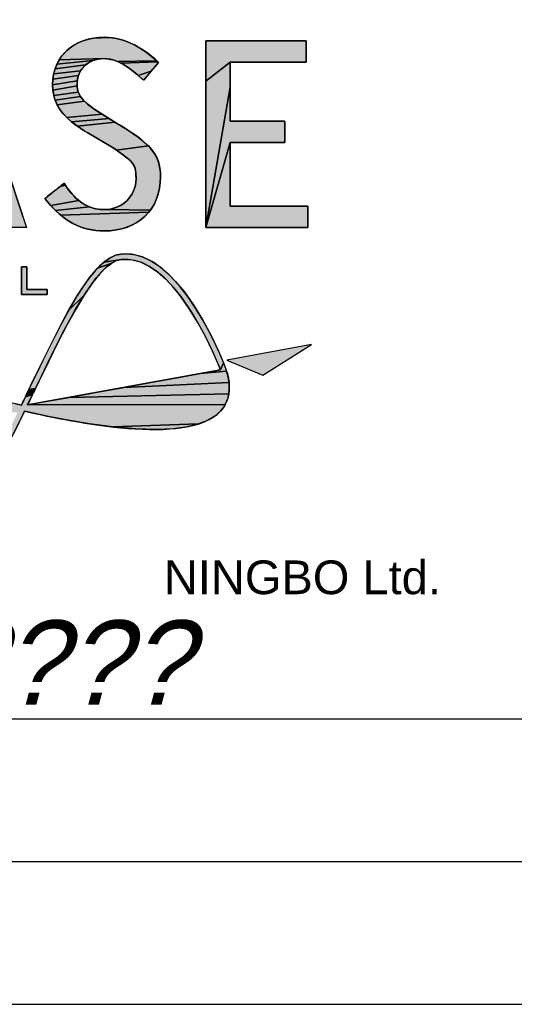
# Model space of a CAD drawing. Header units: millimetres. Extents: x 0 to 420, y 0 to 297.
# Tile 42 of 58: x 323 to 341, y 0 to 34. Entities that reach past the tile are written whole.
import ezdxf

# ---------------------------------------------------------------- set-up
doc = ezdxf.new("R2010")
doc.units = ezdxf.units.MM
doc.header["$LTSCALE"] = 23.1
doc.layers.get('0').update_dxf_attribs({"linetype": 'CONTINUOUS'})
doc.styles.get("Standard").update_dxf_attribs({"font": 'arial.ttf'})
doc.styles.add('TEXTSTYLE_7', font='txt')

# ---------------------------------------------------------------- blocks, each defined once
blk = doc.blocks.new('LOGO_PHASE_NINGBO_BL1', base_point=(320.75, 22.5))
at = {"linetype": 'CONTINUOUS'}
for points in [[(321.179, 34.223), (321.261, 34.471), (321.27, 34.5), (323.42, 27.977), (323.669, 27.22), (322.841, 27.22), (322.745, 27.22), (322.251, 28.846), (322.177, 29.089), (321.956, 29.837), (321.806, 30.308), (321.553, 31.103), (321.321, 31.829), (321.271, 31.988), (318.88, 27.22), (320.94, 33.494)], [(326.761, 33.852), (326.941, 33.813), (327.122, 33.757), (327.305, 33.685), (327.49, 33.596), (327.667, 33.495), (327.833, 33.385), (327.987, 33.272), (328.127, 33.157), (328.231, 33.064), (326.852, 33.037), (326.731, 33.081), (326.613, 33.112), (326.497, 33.13), (326.38, 33.136), (324.815, 33.09), (324.912, 33.231), (325.024, 33.361), (325.151, 33.478), (325.293, 33.582), (325.45, 33.672), (325.622, 33.748), (325.807, 33.808), (326.006, 33.851), (326.583, 33.875)], [(330.813, 33.012), (329.954, 32.347), (329.954, 33.76), (332.71, 33.76), (333.47, 33.76), (333.47, 33.174), (333.47, 33.012), (331.465, 33.012)], [(326.068, 33.091), (325.99, 33.065), (324.735, 32.937), (324.815, 33.09), (326.38, 33.136), (326.271, 33.131), (326.167, 33.116)], [(325.617, 32.787), (325.566, 32.712), (324.625, 32.598), (324.671, 32.773), (325.744, 32.92), (325.677, 32.856)], [(325.819, 32.976), (325.744, 32.92), (324.671, 32.773), (324.735, 32.937), (325.99, 33.065), (325.902, 33.024)], [(328.26, 33.038), (328.275, 33.024), (326.977, 32.98), (326.852, 33.037), (328.231, 33.064), (328.235, 33.061), (328.246, 33.051)], [(328.299, 33.002), (328.267, 32.965), (328.186, 32.868), (328.077, 32.738), (328.038, 32.691), (327.59, 32.543), (327.407, 32.695), (327.25, 32.812), (327.109, 32.905), (326.977, 32.98), (328.275, 33.024), (328.288, 33.012), (328.297, 33.004)], [(330.813, 32.566), (330.813, 32.134), (329.954, 27.22), (329.954, 32.347), (330.813, 33.012), (330.813, 32.887)], [(325.465, 32.455), (325.45, 32.36), (324.587, 32.218), (324.596, 32.413), (325.49, 32.545)], [(325.523, 32.631), (325.49, 32.545), (324.596, 32.413), (324.625, 32.598), (325.566, 32.712)], [(327.96, 32.599), (327.889, 32.515), (327.831, 32.445), (327.791, 32.398), (327.777, 32.381), (327.775, 32.382), (327.769, 32.387), (327.761, 32.395), (327.751, 32.403), (327.74, 32.413), (327.724, 32.427), (327.711, 32.439), (327.703, 32.445), (327.703, 32.445), (327.59, 32.543), (328.038, 32.691)], [(325.445, 32.262), (325.446, 32.181), (324.597, 32.027), (324.587, 32.218), (325.45, 32.36)], [(325.462, 32.04), (325.484, 31.965), (324.628, 31.849), (324.597, 32.027), (325.446, 32.181), (325.45, 32.119)], [(330.813, 30.2), (329.954, 27.22), (330.813, 32.134), (330.813, 31.674), (330.813, 31.27), (330.813, 31.005), (330.813, 30.947), (330.985, 30.947), (331.302, 30.947), (331.696, 30.947), (331.833, 30.947), (332.101, 30.947), (332.343, 30.947), (332.541, 30.947), (332.674, 30.947), (332.723, 30.947), (332.723, 30.926), (332.723, 30.87), (332.723, 30.786), (332.723, 30.684), (332.723, 30.574), (332.723, 30.41), (332.723, 30.278), (332.723, 30.205), (332.723, 30.2), (332.617, 30.2), (332.343, 30.2), (331.969, 30.2), (331.56, 30.2), (331.184, 30.2), (330.908, 30.2)], [(325.517, 31.89), (325.563, 31.812), (324.679, 31.68), (324.628, 31.849), (325.484, 31.965)], [(325.626, 31.729), (325.709, 31.64), (324.749, 31.52), (324.679, 31.68), (325.563, 31.812), (325.592, 31.771)], [(325.815, 31.543), (325.949, 31.437), (326.116, 31.32), (326.323, 31.189), (325.088, 31.068), (324.952, 31.216), (324.839, 31.366), (324.749, 31.52), (325.709, 31.64)], [(326.502, 31.08), (326.577, 31.035), (325.254, 30.92), (325.088, 31.068), (326.323, 31.189), (326.338, 31.18), (326.376, 31.157), (326.433, 31.122)], [(326.72, 30.947), (326.777, 30.913), (325.453, 30.77), (325.254, 30.92), (326.577, 31.035), (326.652, 30.989)], [(326.83, 30.88), (327.154, 30.679), (327.433, 30.493), (327.584, 30.384), (327.787, 30.223), (327.943, 30.078), (326.817, 29.934), (326.543, 30.106), (326.393, 30.196), (326.333, 30.232), (326.19, 30.317), (326.019, 30.418), (325.876, 30.504), (325.816, 30.539), (325.698, 30.61), (325.453, 30.77), (326.777, 30.913), (326.816, 30.889)], [(328.066, 29.941), (328.162, 29.806), (328.238, 29.669), (328.296, 29.526), (328.336, 29.372), (328.36, 29.202), (328.369, 29.009), (328.358, 28.777), (328.327, 28.559), (328.276, 28.356), (328.207, 28.166), (328.119, 27.99), (328.015, 27.829), (326.512, 27.85), (326.632, 27.868), (326.748, 27.898), (326.859, 27.94), (326.965, 27.992), (327.063, 28.055), (327.14, 28.115), (327.224, 28.195), (327.298, 28.282), (327.361, 28.377), (327.414, 28.477), (327.456, 28.582), (327.486, 28.692), (327.504, 28.805), (327.51, 28.921), (327.509, 29.05), (327.502, 29.162), (327.486, 29.251), (327.46, 29.332), (327.42, 29.411), (327.363, 29.491), (327.284, 29.577), (327.176, 29.675), (327.026, 29.79), (326.817, 29.934), (327.943, 30.078)], [(333.532, 27.381), (333.532, 27.22), (330.727, 27.22), (329.954, 27.22), (330.813, 30.2), (330.813, 30.137), (330.813, 29.968), (330.813, 29.718), (330.813, 29.414), (330.813, 29.084), (330.813, 28.753), (330.813, 28.45), (330.813, 28.2), (330.813, 28.03), (330.813, 27.967), (332.978, 27.967), (333.532, 27.967)], [(325.048, 28.681), (325.077, 28.636), (325.176, 28.498), (325.281, 28.373), (325.392, 28.262), (325.507, 28.163), (324.522, 27.989), (324.376, 28.165), (324.372, 28.169), (324.363, 28.181), (324.351, 28.197), (324.338, 28.214), (324.326, 28.228), (324.319, 28.238), (324.317, 28.24), (324.358, 28.273), (324.463, 28.355), (324.604, 28.466), (324.654, 28.506), (324.754, 28.584), (324.846, 28.656), (325.032, 28.706), (325.042, 28.69), (325.048, 28.681)], [(325.02, 28.726), (325.032, 28.706), (324.846, 28.656), (324.921, 28.716), (325.004, 28.752), (325.011, 28.739)], [(324.997, 28.762), (325.004, 28.752), (324.921, 28.716), (324.973, 28.756), (324.991, 28.771), (324.993, 28.769)], [(325.749, 28.006), (325.874, 27.948), (324.691, 27.811), (324.522, 27.989), (325.507, 28.163), (325.627, 28.078)], [(326.389, 27.844), (326.512, 27.85), (328.015, 27.829), (327.956, 27.754), (324.862, 27.656), (324.691, 27.811), (325.874, 27.948), (326.001, 27.902), (326.129, 27.87), (326.259, 27.851)], [(327.894, 27.682), (327.756, 27.55), (327.603, 27.434), (327.435, 27.333), (327.25, 27.249), (327.05, 27.182), (326.835, 27.134), (326.604, 27.105), (326.389, 27.097), (326.175, 27.105), (325.969, 27.132), (325.771, 27.175), (325.579, 27.235), (325.393, 27.313), (325.213, 27.408), (325.036, 27.522), (324.862, 27.656), (327.956, 27.754)], [(327.234, 26.296), (327.495, 26.259), (327.759, 26.178), (328.029, 26.05), (328.309, 25.87), (328.598, 25.632), (328.897, 25.331), (329.206, 24.959), (329.522, 24.513), (329.841, 23.993), (330.154, 23.409), (330.404, 22.88), (330.578, 22.472), (330.469, 22.226), (330.361, 22.489), (330.188, 22.884), (329.952, 23.371), (329.687, 23.863), (329.378, 24.373), (329.073, 24.808), (328.778, 25.171), (328.494, 25.464), (328.222, 25.694), (327.961, 25.867), (327.71, 25.99), (327.468, 26.068), (327.23, 26.103), (326.995, 26.098), (326.389, 26.008), (326.599, 26.157), (326.792, 26.247), (326.974, 26.289)], [(326.466, 25.825), (326.243, 25.601), (325.986, 25.282), (325.689, 24.845), (325.148, 24.309), (325.463, 24.846), (325.596, 25.054), (325.895, 25.478), (326.157, 25.788), (326.661, 25.972)], [(326.835, 26.06), (326.661, 25.972), (326.157, 25.788), (326.389, 26.008), (326.995, 26.098)], [(323.493, 25.845), (323.684, 25.845), (323.684, 25.043), (324.393, 25.043), (324.393, 24.876), (323.493, 24.876)], [(325.385, 24.338), (325.076, 23.773), (324.76, 23.161), (324.44, 22.514), (324.116, 21.844), (323.989, 21.582), (323.757, 21.542), (323.788, 21.606), (323.809, 21.649), (323.816, 21.665), (324.161, 22.38), (324.498, 23.066), (324.826, 23.712), (325.148, 24.309), (325.689, 24.845)], [(330.672, 22.232), (330.687, 22.19), (329.766, 22.099), (330.279, 22.192), (330.469, 22.226), (330.578, 22.472)], [(330.712, 22.099), (330.747, 21.94), (330.769, 21.791), (327.089, 21.614), (328.09, 21.795), (329.009, 21.962), (329.766, 22.099), (330.687, 22.19)], [(330.778, 21.651), (330.776, 21.519), (330.762, 21.395), (325.17, 21.267), (326.089, 21.433), (327.089, 21.614), (330.769, 21.791)], [(323.946, 21.492), (323.917, 21.432), (323.884, 21.362), (323.631, 21.28), (323.675, 21.373), (323.718, 21.462), (323.969, 21.539)], [(330.739, 21.278), (330.705, 21.168), (330.661, 21.063), (330.635, 21.013), (323.71, 21.002), (323.899, 21.037), (324.413, 21.13), (325.17, 21.267), (330.762, 21.395)], [(323.984, 21.57), (323.969, 21.539), (323.718, 21.462), (323.757, 21.542), (323.989, 21.582)], [(323.847, 21.287), (323.81, 21.21), (323.774, 21.135), (323.74, 21.064), (323.71, 21.002), (330.635, 21.013), (330.607, 20.964), (330.542, 20.87), (330.467, 20.781), (330.272, 20.61), (330.019, 20.461), (329.7, 20.335), (326.694, 20.231), (325.891, 20.338), (325.13, 20.466), (324.446, 20.599), (323.87, 20.72), (323.702, 20.756), (323.7, 20.756), (323.696, 20.757), (323.689, 20.759), (323.68, 20.761), (323.669, 20.763), (323.657, 20.766), (323.644, 20.769), (323.63, 20.772), (323.615, 20.775), (323.601, 20.778), (323.215, 19.993), (322.822, 19.228), (322.108, 18.328), (322.71, 19.426), (323.372, 20.746), (316.05, 20.773), (316.086, 20.828), (316.127, 20.881), (323.294, 21.038), (323.494, 20.997), (323.516, 21.043), (323.548, 21.109), (323.587, 21.19), (323.631, 21.28), (323.884, 21.362)], [(329.302, 20.235), (328.812, 20.168), (328.218, 20.141), (327.507, 20.16), (326.694, 20.231), (329.7, 20.335)]]:
    blk.add_hatch(color=7, dxfattribs=at).paths.add_polyline_path(points)
at = {"color": 7, "linetype": 'CONTINUOUS'}
for p, q in [((326.83, 30.88), (326.323, 31.189)), ((330.813, 27.967), (330.813, 30.2)), ((323.493, 25.845), (323.684, 25.845)), ((323.493, 24.876), (323.493, 25.845)), ((323.493, 25.845), (323.493, 24.876)), ((323.684, 25.845), (323.493, 25.845)), ((323.684, 25.845), (323.684, 25.043)), ((323.684, 25.043), (323.684, 25.845)), ((324.393, 24.876), (323.493, 24.876)), ((323.493, 24.876), (324.393, 24.876)), ((323.684, 25.043), (324.393, 25.043)), ((324.393, 25.043), (323.684, 25.043)), ((324.393, 25.043), (324.393, 24.876)), ((324.393, 24.876), (324.393, 25.043)), ((333.666, 23.121), (330.697, 22.567)), ((333.666, 23.121), (330.697, 22.567)), ((331.953, 22.039), (333.666, 23.121)), ((331.953, 22.039), (333.666, 23.121)), ((330.697, 22.567), (331.953, 22.039)), ((330.697, 22.567), (331.953, 22.039)), ((330.469, 22.226), (323.71, 21.002)), ((330.469, 22.226), (323.71, 21.002)), ((330.687, 22.193), (330.686, 22.196)), ((330.687, 22.19), (330.687, 22.193)), ((323.816, 21.665), (323.494, 20.997)), ((323.71, 21.002), (323.989, 21.582)), ((323.71, 21.002), (323.989, 21.582)), ((323.601, 20.778), (323.702, 20.756))]:
    blk.add_line(p, q, dxfattribs=at)
for points in [[(321.179, 34.223), (321.261, 34.471), (321.27, 34.5), (323.42, 27.977), (323.669, 27.22), (322.841, 27.22), (322.745, 27.22), (322.251, 28.846), (322.177, 29.089), (321.956, 29.837), (321.806, 30.308), (321.553, 31.103), (321.321, 31.829), (321.271, 31.988), (318.88, 27.22), (320.94, 33.494), (321.179, 34.223)], [(326.761, 33.852), (326.941, 33.813), (327.122, 33.757), (327.305, 33.685), (327.49, 33.596), (327.667, 33.495), (327.833, 33.385), (327.987, 33.272), (328.127, 33.157), (328.231, 33.064), (326.852, 33.037), (326.731, 33.081), (326.613, 33.112), (326.497, 33.13), (326.38, 33.136), (324.815, 33.09), (324.912, 33.231), (325.024, 33.361), (325.151, 33.478), (325.293, 33.582), (325.45, 33.672), (325.622, 33.748), (325.807, 33.808), (326.006, 33.851), (326.583, 33.875), (326.761, 33.852)], [(330.813, 33.012), (329.954, 32.347), (329.954, 33.76), (332.71, 33.76), (333.47, 33.76), (333.47, 33.174), (333.47, 33.012), (331.465, 33.012), (330.813, 33.012)], [(326.068, 33.091), (325.99, 33.065), (324.735, 32.937), (324.815, 33.09), (326.38, 33.136), (326.271, 33.131), (326.167, 33.116), (326.068, 33.091)], [(325.617, 32.787), (325.566, 32.712), (324.625, 32.598), (324.671, 32.773), (325.744, 32.92), (325.677, 32.856), (325.617, 32.787)], [(325.819, 32.976), (325.744, 32.92), (324.671, 32.773), (324.735, 32.937), (325.99, 33.065), (325.902, 33.024), (325.819, 32.976)], [(328.26, 33.038), (328.275, 33.024), (326.977, 32.98), (326.852, 33.037), (328.231, 33.064), (328.235, 33.061), (328.246, 33.051), (328.26, 33.038)], [(328.299, 33.002), (328.267, 32.965), (328.186, 32.868), (328.077, 32.738), (328.038, 32.691), (327.59, 32.543), (327.407, 32.695), (327.25, 32.812), (327.109, 32.905), (326.977, 32.98), (328.275, 33.024), (328.288, 33.012), (328.297, 33.004), (328.299, 33.002)], [(330.813, 32.566), (330.813, 32.134), (329.954, 27.22), (329.954, 32.347), (330.813, 33.012), (330.813, 32.887), (330.813, 32.566)], [(325.465, 32.455), (325.45, 32.36), (324.587, 32.218), (324.596, 32.413), (325.49, 32.545), (325.465, 32.455)], [(325.523, 32.631), (325.49, 32.545), (324.596, 32.413), (324.625, 32.598), (325.566, 32.712), (325.523, 32.631)], [(327.96, 32.599), (327.889, 32.515), (327.831, 32.445), (327.791, 32.398), (327.777, 32.381), (327.775, 32.382), (327.769, 32.387), (327.761, 32.395), (327.751, 32.403), (327.74, 32.413), (327.724, 32.427), (327.711, 32.439), (327.703, 32.445), (327.703, 32.445), (327.59, 32.543), (328.038, 32.691), (327.96, 32.599)], [(325.445, 32.262), (325.446, 32.181), (324.597, 32.027), (324.587, 32.218), (325.45, 32.36), (325.445, 32.262)], [(325.462, 32.04), (325.484, 31.965), (324.628, 31.849), (324.597, 32.027), (325.446, 32.181), (325.45, 32.119), (325.462, 32.04)], [(330.813, 30.2), (329.954, 27.22), (330.813, 32.134), (330.813, 31.674), (330.813, 31.27), (330.813, 31.005), (330.813, 30.947), (330.985, 30.947), (331.302, 30.947), (331.696, 30.947), (331.833, 30.947), (332.101, 30.947), (332.343, 30.947), (332.541, 30.947), (332.674, 30.947), (332.723, 30.947), (332.723, 30.926), (332.723, 30.87), (332.723, 30.786), (332.723, 30.684), (332.723, 30.574), (332.723, 30.41), (332.723, 30.278), (332.723, 30.205), (332.723, 30.2), (332.617, 30.2), (332.343, 30.2), (331.969, 30.2), (331.56, 30.2), (331.184, 30.2), (330.908, 30.2), (330.813, 30.2)], [(325.517, 31.89), (325.563, 31.812), (324.679, 31.68), (324.628, 31.849), (325.484, 31.965), (325.517, 31.89)], [(325.626, 31.729), (325.709, 31.64), (324.749, 31.52), (324.679, 31.68), (325.563, 31.812), (325.592, 31.771), (325.626, 31.729)], [(325.815, 31.543), (325.949, 31.437), (326.116, 31.32), (326.323, 31.189), (325.088, 31.068), (324.952, 31.216), (324.839, 31.366), (324.749, 31.52), (325.709, 31.64), (325.815, 31.543)], [(326.502, 31.08), (326.577, 31.035), (325.254, 30.92), (325.088, 31.068), (326.323, 31.189), (326.338, 31.18), (326.376, 31.157), (326.433, 31.122), (326.502, 31.08)], [(326.72, 30.947), (326.777, 30.913), (325.453, 30.77), (325.254, 30.92), (326.577, 31.035), (326.652, 30.989), (326.72, 30.947)], [(326.83, 30.88), (327.154, 30.679), (327.433, 30.493), (327.584, 30.384), (327.787, 30.223), (327.943, 30.078), (326.817, 29.934), (326.543, 30.106), (326.393, 30.196), (326.333, 30.232), (326.19, 30.317), (326.019, 30.418), (325.876, 30.504), (325.816, 30.539), (325.698, 30.61), (325.453, 30.77), (326.777, 30.913), (326.816, 30.889), (326.83, 30.88)], [(328.066, 29.941), (328.162, 29.806), (328.238, 29.669), (328.296, 29.526), (328.336, 29.372), (328.36, 29.202), (328.369, 29.009), (328.358, 28.777), (328.327, 28.559), (328.276, 28.356), (328.207, 28.166), (328.119, 27.99), (328.015, 27.829), (326.512, 27.85), (326.632, 27.868), (326.748, 27.898), (326.859, 27.94), (326.965, 27.992), (327.063, 28.055), (327.14, 28.115), (327.224, 28.195), (327.298, 28.282), (327.361, 28.377), (327.414, 28.477), (327.456, 28.582), (327.486, 28.692), (327.504, 28.805), (327.51, 28.921), (327.509, 29.05), (327.502, 29.162), (327.486, 29.251), (327.46, 29.332), (327.42, 29.411), (327.363, 29.491), (327.284, 29.577), (327.176, 29.675), (327.026, 29.79), (326.817, 29.934), (327.943, 30.078), (328.066, 29.941)], [(333.532, 27.381), (333.532, 27.22), (330.727, 27.22), (329.954, 27.22), (330.813, 30.2), (330.813, 30.137), (330.813, 29.968), (330.813, 29.718), (330.813, 29.414), (330.813, 29.084), (330.813, 28.753), (330.813, 28.45), (330.813, 28.2), (330.813, 28.03), (330.813, 27.967), (332.978, 27.967), (333.532, 27.967), (333.532, 27.381)], [(325.048, 28.681), (325.077, 28.636), (325.176, 28.498), (325.281, 28.373), (325.392, 28.262), (325.507, 28.163), (324.522, 27.989), (324.376, 28.165), (324.372, 28.169), (324.363, 28.181), (324.351, 28.197), (324.338, 28.214), (324.326, 28.228), (324.319, 28.238), (324.317, 28.24), (324.358, 28.273), (324.463, 28.355), (324.604, 28.466), (324.654, 28.506), (324.754, 28.584), (324.846, 28.656), (325.032, 28.706), (325.042, 28.69), (325.048, 28.681), (325.048, 28.681)], [(325.02, 28.726), (325.032, 28.706), (324.846, 28.656), (324.921, 28.716), (325.004, 28.752), (325.011, 28.739), (325.02, 28.726)], [(324.997, 28.762), (325.004, 28.752), (324.921, 28.716), (324.973, 28.756), (324.991, 28.771), (324.993, 28.769), (324.997, 28.762)], [(325.749, 28.006), (325.874, 27.948), (324.691, 27.811), (324.522, 27.989), (325.507, 28.163), (325.627, 28.078), (325.749, 28.006)], [(326.389, 27.844), (326.512, 27.85), (328.015, 27.829), (327.956, 27.754), (324.862, 27.656), (324.691, 27.811), (325.874, 27.948), (326.001, 27.902), (326.129, 27.87), (326.259, 27.851), (326.389, 27.844)], [(327.894, 27.682), (327.756, 27.55), (327.603, 27.434), (327.435, 27.333), (327.25, 27.249), (327.05, 27.182), (326.835, 27.134), (326.604, 27.105), (326.389, 27.097), (326.175, 27.105), (325.969, 27.132), (325.771, 27.175), (325.579, 27.235), (325.393, 27.313), (325.213, 27.408), (325.036, 27.522), (324.862, 27.656), (327.956, 27.754), (327.894, 27.682)], [(327.234, 26.296), (327.495, 26.259), (327.759, 26.178), (328.029, 26.05), (328.309, 25.87), (328.598, 25.632), (328.897, 25.331), (329.206, 24.959), (329.522, 24.513), (329.841, 23.993), (330.154, 23.409), (330.404, 22.88), (330.578, 22.472), (330.469, 22.226), (330.361, 22.489), (330.188, 22.884), (329.952, 23.371), (329.687, 23.863), (329.378, 24.373), (329.073, 24.808), (328.778, 25.171), (328.494, 25.464), (328.222, 25.694), (327.961, 25.867), (327.71, 25.99), (327.468, 26.068), (327.23, 26.103), (326.995, 26.098), (326.389, 26.008), (326.599, 26.157), (326.792, 26.247), (326.974, 26.289), (327.234, 26.296)], [(326.466, 25.825), (326.243, 25.601), (325.986, 25.282), (325.689, 24.845), (325.148, 24.309), (325.463, 24.846), (325.596, 25.054), (325.895, 25.478), (326.157, 25.788), (326.661, 25.972), (326.466, 25.825)], [(326.835, 26.06), (326.661, 25.972), (326.157, 25.788), (326.389, 26.008), (326.995, 26.098), (326.835, 26.06)], [(323.493, 25.845), (323.684, 25.845), (323.684, 25.043), (324.393, 25.043), (324.393, 24.876), (323.493, 24.876), (323.493, 25.845)], [(325.385, 24.338), (325.076, 23.773), (324.76, 23.161), (324.44, 22.514), (324.116, 21.844), (323.989, 21.582), (323.757, 21.542), (323.788, 21.606), (323.809, 21.649), (323.816, 21.665), (324.161, 22.38), (324.498, 23.066), (324.826, 23.712), (325.148, 24.309), (325.689, 24.845), (325.385, 24.338)], [(330.672, 22.232), (330.687, 22.19), (329.766, 22.099), (330.279, 22.192), (330.469, 22.226), (330.578, 22.472), (330.672, 22.232)], [(330.712, 22.099), (330.747, 21.94), (330.769, 21.791), (327.089, 21.614), (328.09, 21.795), (329.009, 21.962), (329.766, 22.099), (330.687, 22.19), (330.712, 22.099)], [(330.778, 21.651), (330.776, 21.519), (330.762, 21.395), (325.17, 21.267), (326.089, 21.433), (327.089, 21.614), (330.769, 21.791), (330.778, 21.651)], [(323.946, 21.492), (323.917, 21.432), (323.884, 21.362), (323.631, 21.28), (323.675, 21.373), (323.718, 21.462), (323.969, 21.539), (323.946, 21.492)], [(330.739, 21.278), (330.705, 21.168), (330.661, 21.063), (330.635, 21.013), (323.71, 21.002), (323.899, 21.037), (324.413, 21.13), (325.17, 21.267), (330.762, 21.395), (330.739, 21.278)], [(323.984, 21.57), (323.969, 21.539), (323.718, 21.462), (323.757, 21.542), (323.989, 21.582), (323.984, 21.57)], [(323.847, 21.287), (323.81, 21.21), (323.774, 21.135), (323.74, 21.064), (323.71, 21.002), (330.635, 21.013), (330.607, 20.964), (330.542, 20.87), (330.467, 20.781), (330.272, 20.61), (330.019, 20.461), (329.7, 20.335), (326.694, 20.231), (325.891, 20.338), (325.13, 20.466), (324.446, 20.599), (323.87, 20.72), (323.702, 20.756), (323.7, 20.756), (323.696, 20.757), (323.689, 20.759), (323.68, 20.761), (323.669, 20.763), (323.657, 20.766), (323.644, 20.769), (323.63, 20.772), (323.615, 20.775), (323.601, 20.778), (323.215, 19.993)], [(323.294, 21.038), (323.494, 20.997), (323.516, 21.043), (323.548, 21.109), (323.587, 21.19), (323.631, 21.28), (323.884, 21.362), (323.847, 21.287)], [(329.302, 20.235), (328.812, 20.168), (328.218, 20.141), (327.507, 20.16), (326.694, 20.231), (329.7, 20.335), (329.302, 20.235)]]:
    blk.add_lwpolyline(points, dxfattribs=at)
for points, knots in [([(321.27, 34.5), (321.27, 34.5), (321.179, 34.223), (321.179, 34.223), (321.179, 34.223), (318.88, 27.22), (318.88, 27.22), (318.88, 27.22), (319.804, 27.22), (319.804, 27.22), (319.804, 27.22), (320.334, 28.963), (320.373, 29.089), (320.373, 29.089), (322.177, 29.089), (322.177, 29.089), (322.215, 28.963), (322.745, 27.22), (322.745, 27.22), (322.745, 27.22), (323.669, 27.22), (323.669, 27.22), (323.669, 27.22), (321.27, 34.5), (321.27, 34.5)], [0, 0, 0, 0, 1, 1, 1, 2, 2, 2, 3, 3, 3, 4, 4, 4, 5, 5, 5, 6, 6, 6, 7, 7, 7, 8, 8, 8, 8]), ([(326.83, 30.88), (326.83, 30.88), (326.323, 31.189), (326.323, 31.189), (325.445, 31.719), (325.445, 31.995), (325.445, 32.262), (325.445, 32.768), (325.838, 33.136), (326.38, 33.136), (326.877, 33.136), (327.289, 32.809), (327.703, 32.445), (327.703, 32.445), (327.777, 32.381), (327.777, 32.381), (327.777, 32.381), (328.299, 33.002), (328.299, 33.002), (328.299, 33.002), (328.231, 33.064), (328.231, 33.064), (327.825, 33.438), (327.178, 33.883), (326.407, 33.883), (325.318, 33.883), (324.587, 33.214), (324.587, 32.218), (324.587, 31.377), (325.177, 30.914), (325.816, 30.539), (325.816, 30.539), (326.393, 30.196), (326.393, 30.196), (327.51, 29.533), (327.51, 29.378), (327.51, 28.921), (327.51, 28.317), (327.018, 27.844), (326.389, 27.844), (325.872, 27.844), (325.383, 28.149), (325.048, 28.681), (325.048, 28.681), (324.991, 28.771), (324.991, 28.771), (324.991, 28.771), (324.317, 28.24), (324.317, 28.24), (324.317, 28.24), (324.376, 28.165), (324.376, 28.165), (324.94, 27.446), (325.598, 27.097), (326.389, 27.097), (327.592, 27.097), (328.369, 27.847), (328.369, 29.009), (328.369, 29.808), (327.985, 30.177), (326.83, 30.88)], [0, 0, 0, 0, 1, 1, 1, 2, 2, 2, 3, 3, 3, 4, 4, 4, 5, 5, 5, 6, 6, 6, 7, 7, 7, 8, 8, 8, 9, 9, 9, 10, 10, 10, 11, 11, 11, 12, 12, 12, 13, 13, 13, 14, 14, 14, 15, 15, 15, 16, 16, 16, 17, 17, 17, 18, 18, 18, 19, 19, 19, 20, 20, 20, 20]), ([(330.813, 27.967), (330.813, 27.967), (330.813, 30.2), (330.813, 30.2), (330.986, 30.2), (332.723, 30.2), (332.723, 30.2), (332.723, 30.2), (332.723, 30.947), (332.723, 30.947), (332.723, 30.947), (330.986, 30.947), (330.813, 30.947), (330.813, 30.947), (330.813, 33.012), (330.813, 33.012), (330.991, 33.012), (333.47, 33.012), (333.47, 33.012), (333.47, 33.012), (333.47, 33.76), (333.47, 33.76), (333.47, 33.76), (329.954, 33.76), (329.954, 33.76), (329.954, 33.76), (329.954, 27.22), (329.954, 27.22), (329.954, 27.22), (333.532, 27.22), (333.532, 27.22), (333.532, 27.22), (333.532, 27.967), (333.532, 27.967), (333.532, 27.967), (330.991, 27.967), (330.813, 27.967)], [0, 0, 0, 0, 1, 1, 1, 2, 2, 2, 3, 3, 3, 4, 4, 4, 5, 5, 5, 6, 6, 6, 7, 7, 7, 8, 8, 8, 9, 9, 9, 10, 10, 10, 11, 11, 11, 12, 12, 12, 12]), ([(330.813, 33.012), (330.991, 33.012), (333.47, 33.012), (333.47, 33.012), (333.47, 33.012), (333.47, 33.76), (333.47, 33.76), (333.47, 33.76), (329.954, 33.76), (329.954, 33.76), (329.954, 33.76), (329.954, 27.22), (329.954, 27.22), (329.954, 27.22), (333.532, 27.22), (333.532, 27.22), (333.532, 27.22), (333.532, 27.967), (333.532, 27.967), (333.532, 27.967), (330.991, 27.967), (330.813, 27.967)], [5, 5, 5, 5, 6, 6, 6, 7, 7, 7, 8, 8, 8, 9, 9, 9, 10, 10, 10, 11, 11, 11, 12, 12, 12, 12]), ([(326.38, 33.136), (326.877, 33.136), (327.289, 32.809), (327.703, 32.445), (327.703, 32.445), (327.721, 32.429), (327.74, 32.413)], [3, 3, 3, 3, 4, 4, 4, 4.5, 4.5, 4.5, 4.5]), ([(328.038, 32.691), (328.168, 32.847), (328.299, 33.002), (328.299, 33.002), (328.299, 33.002), (328.231, 33.064), (328.231, 33.064)], [5.5, 5.5, 5.5, 5.5, 6, 6, 6, 7, 7, 7, 7]), ([(331.833, 30.947), (331.377, 30.947), (330.899, 30.947), (330.813, 30.947), (330.813, 30.947), (330.813, 33.012), (330.813, 33.012)], [3.5, 3.5, 3.5, 3.5, 4, 4, 4, 5, 5, 5, 5]), ([(327.74, 32.413), (327.758, 32.397), (327.777, 32.381), (327.777, 32.381), (327.777, 32.381), (327.907, 32.536), (328.038, 32.691)], [4.5, 4.5, 4.5, 4.5, 5, 5, 5, 5.5, 5.5, 5.5, 5.5]), ([(324.587, 32.218), (324.587, 31.377), (325.177, 30.914), (325.816, 30.539), (325.816, 30.539), (326.393, 30.196), (326.393, 30.196)], [9, 9, 9, 9, 10, 10, 10, 11, 11, 11, 11]), ([(332.723, 30.574), (332.723, 30.76), (332.723, 30.947), (332.723, 30.947), (332.723, 30.947), (332.289, 30.947), (331.833, 30.947)], [2.5, 2.5, 2.5, 2.5, 3, 3, 3, 3.5, 3.5, 3.5, 3.5]), ([(330.813, 30.2), (330.986, 30.2), (332.723, 30.2), (332.723, 30.2), (332.723, 30.2), (332.723, 30.387), (332.723, 30.574)], [1, 1, 1, 1, 2, 2, 2, 2.5, 2.5, 2.5, 2.5]), ([(325.02, 28.726), (325.006, 28.749), (324.991, 28.771), (324.991, 28.771), (324.991, 28.771), (324.823, 28.638), (324.654, 28.506)], [14.5, 14.5, 14.5, 14.5, 15, 15, 15, 15.5, 15.5, 15.5, 15.5]), ([(326.389, 27.844), (325.872, 27.844), (325.383, 28.149), (325.048, 28.681), (325.048, 28.681), (325.034, 28.703), (325.02, 28.726)], [13, 13, 13, 13, 14, 14, 14, 14.5, 14.5, 14.5, 14.5]), ([(324.654, 28.506), (324.486, 28.373), (324.317, 28.24), (324.317, 28.24), (324.317, 28.24), (324.376, 28.165), (324.376, 28.165)], [15.5, 15.5, 15.5, 15.5, 16, 16, 16, 17, 17, 17, 17])]:
    blk.add_open_spline(points, degree=3, knots=knots, dxfattribs=at)
for points in [[(326.407, 33.883), (325.318, 33.883), (324.587, 33.214), (324.587, 32.218)], [(328.231, 33.064), (327.825, 33.438), (327.178, 33.883), (326.407, 33.883)], [(325.445, 32.262), (325.445, 32.768), (325.838, 33.136), (326.38, 33.136)], [(326.323, 31.189), (325.445, 31.719), (325.445, 31.995), (325.445, 32.262)], [(328.369, 29.009), (328.369, 29.808), (327.985, 30.177), (326.83, 30.88)], [(326.393, 30.196), (327.51, 29.533), (327.51, 29.378), (327.51, 28.921)], [(326.389, 27.097), (327.592, 27.097), (328.369, 27.847), (328.369, 29.009)], [(327.51, 28.921), (327.51, 28.317), (327.018, 27.844), (326.389, 27.844)], [(324.376, 28.165), (324.94, 27.446), (325.598, 27.097), (326.389, 27.097)], [(326.974, 26.289), (325.989, 26.182), (324.982, 24.089), (323.816, 21.665)], [(330.686, 22.196), (330.621, 22.373), (329.088, 26.519), (326.974, 26.289)], [(326.995, 26.098), (328.794, 26.293), (330.228, 22.842), (330.469, 22.226)], [(326.995, 26.098), (328.794, 26.293), (330.228, 22.842), (330.469, 22.226)], [(323.989, 21.582), (325.083, 23.855), (326.116, 26.003), (326.995, 26.098)], [(323.989, 21.582), (325.083, 23.855), (326.116, 26.003), (326.995, 26.098)], [(323.494, 20.997), (321.947, 21.325), (317.209, 22.198), (316.127, 20.881)], [(330.467, 20.781), (330.786, 21.124), (330.86, 21.598), (330.687, 22.19)], [(319.443, 15.543), (320.948, 15.592), (322.322, 18.147), (323.601, 20.778)], [(323.702, 20.756), (325.236, 20.424), (329.312, 19.541), (330.467, 20.781)]]:
    blk.add_open_spline(points, degree=3, dxfattribs=at)
for points in [[(326.407, 33.883), (326.583, 33.875), (326.218, 33.876), (326.006, 33.851)], [(330.697, 22.567), (333.666, 23.121), (331.953, 22.039)]]:
    blk.add_solid(points, dxfattribs=at)
at = {"color": 2, "linetype": 'CONTINUOUS'}
blk.add_text('NINGBO Ltd.', height=1.18052, dxfattribs=at).set_placement((328.484, 14.371))
at = {"color": 2, "linetype": 'CONTINUOUS', "style": 'TEXTSTYLE_7', "oblique": 15}
blk.add_text('????????????', height=2.9513, dxfattribs=at).set_placement((303.042, 10.5))

msp = doc.modelspace()

# ---------------------------------------------------------------- linework, layer by layer
at = {"color": 7, "linetype": 'CONTINUOUS'}
msp.add_line((25, 10), (410, 10), dxfattribs=at)
at = {"color": 2, "linetype": 'CONTINUOUS'}
for p, q in [((235, 9.99989), (410, 9.99989)), ((20, 5), (415, 5)), ((237.25, 0), (420, 0))]:
    msp.add_line(p, q, dxfattribs=at)

# ---------------------------------------------------------------- block references
msp.add_blockref('LOGO_PHASE_NINGBO_BL1', (320.75, 22.49989), dxfattribs=at)

doc.saveas('drawing.dxf')
